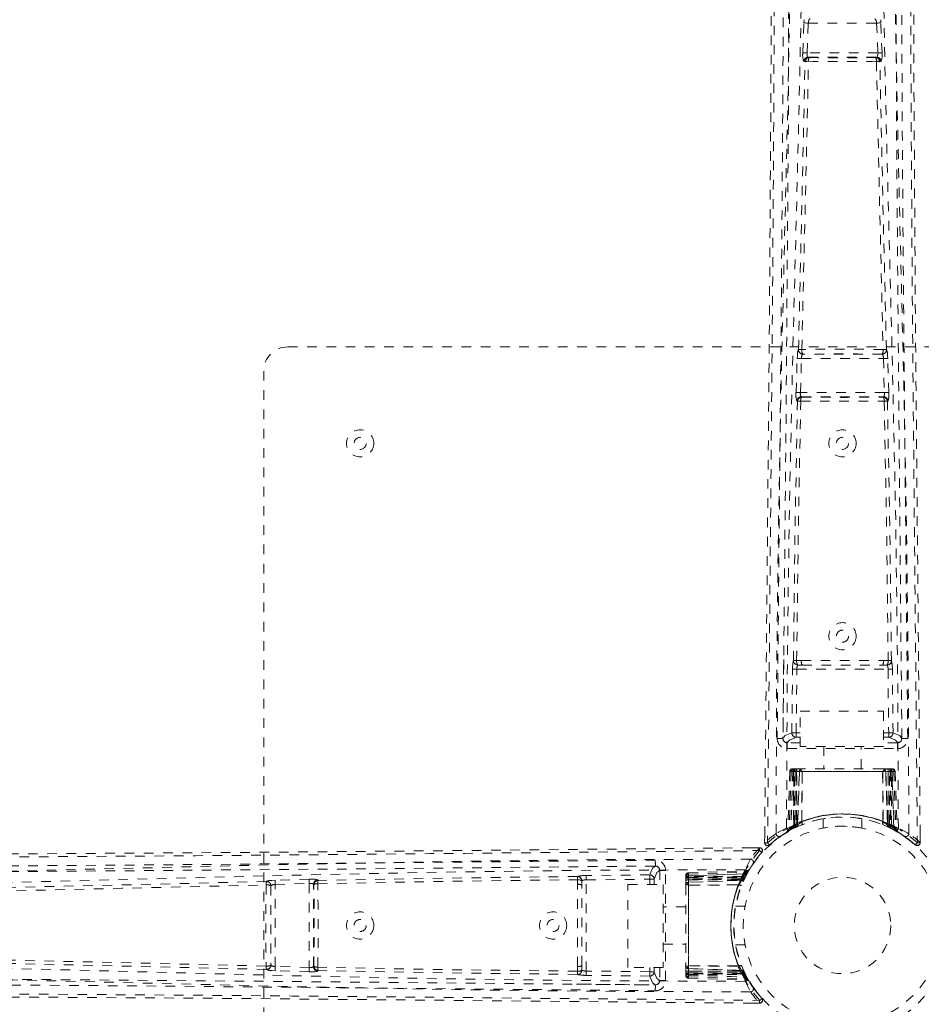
# Model space of a CAD drawing. Header units: inches. Extents: x 24.2 to 60, y 15.5 to 51.3.
# Tile 3 of 5: x 33.6 to 42.9, y 32.6 to 42.8. Entities that reach past the tile are written whole.
import ezdxf

# ---------------------------------------------------------------- set-up
doc = ezdxf.new("R2010")
doc.units = ezdxf.units.IN
doc.header["$MEASUREMENT"] = 0
doc.linetypes.add('SLD-Dashed', pattern=[0.075, 0.05, -0.025])
doc.linetypes.add('SLD-Solid', pattern=[0])

msp = doc.modelspace()

# ---------------------------------------------------------------- linework, layer by layer
at = {"color": 7, "linetype": 'SLD-Dashed', "lineweight": 0}
for p, q in [((41.708, 42.473), (41.72, 42.781)), ((41.72, 42.781), (41.723, 42.815)), ((42.517, 42.781), (42.515, 42.815)), ((42.529, 42.473), (42.517, 42.781)), ((41.752, 42.471), (41.764, 42.78)), ((41.764, 42.78), (42.473, 42.78)), ((42.473, 42.78), (42.485, 42.471)), ((41.731, 42.379), (41.718, 42.383)), ((42.485, 42.471), (41.752, 42.471)), ((41.775, 42.422), (41.763, 42.426)), ((41.763, 42.426), (42.475, 42.426)), ((42.475, 42.426), (42.462, 42.422)), ((42.506, 42.379), (42.519, 42.383)), ((36.369, 39.422), (47.869, 39.422)), ((41.663, 39.393), (41.663, 39.393)), ((41.707, 39.347), (41.708, 39.347)), ((42.53, 39.347), (41.707, 39.347)), ((42.529, 39.347), (42.53, 39.347)), ((42.574, 39.393), (42.574, 39.393)), ((41.639, 38.95), (41.649, 39.303)), ((41.683, 38.949), (41.694, 39.302)), ((41.694, 39.302), (42.543, 39.302)), ((42.543, 39.302), (42.554, 38.949)), ((42.599, 38.95), (42.588, 39.303)), ((36.119, 27.672), (36.119, 39.172)), ((42.554, 38.949), (41.683, 38.949)), ((41.696, 38.902), (41.691, 38.904)), ((41.691, 38.904), (42.547, 38.904)), ((42.547, 38.904), (42.541, 38.902)), ((41.646, 38.861), (41.652, 38.858)), ((42.585, 38.858), (42.591, 38.861)), ((41.51, 36.18), (41.502, 35.366)), ((41.693, 36.17), (41.644, 36.169)), ((42.593, 36.169), (42.545, 36.17)), ((42.735, 35.366), (42.727, 36.18)), ((41.594, 35.419), (41.601, 36.079)), ((41.639, 35.419), (41.646, 36.079)), ((41.646, 36.079), (42.591, 36.079)), ((41.655, 36.123), (41.703, 36.123)), ((41.703, 36.123), (42.535, 36.123)), ((42.535, 36.123), (42.582, 36.123)), ((42.591, 36.079), (42.598, 35.419)), ((42.643, 35.419), (42.636, 36.079)), ((41.682, 35.646), (42.543, 35.646)), ((41.682, 35.28), (41.682, 35.646)), ((42.543, 35.646), (42.543, 35.28)), ((41.502, 35.366), (41.502, 35.364)), ((41.502, 35.364), (41.503, 35.355)), ((41.502, 35.362), (41.505, 35.345)), ((41.639, 35.374), (41.639, 35.419)), ((41.682, 35.419), (41.639, 35.419)), ((41.682, 35.374), (41.639, 35.374)), ((42.543, 35.419), (42.598, 35.419)), ((42.543, 35.374), (42.598, 35.374)), ((42.598, 35.374), (42.598, 35.419)), ((42.732, 35.345), (42.735, 35.362)), ((42.735, 35.364), (42.735, 35.366)), ((42.735, 35.355), (42.735, 35.364)), ((41.547, 35.317), (41.547, 35.256)), ((41.682, 35.317), (41.547, 35.317)), ((41.547, 35.256), (42.69, 35.256)), ((42.543, 35.28), (41.682, 35.28)), ((41.924, 35.28), (41.924, 35.047)), ((42.314, 35.047), (42.314, 35.28)), ((42.69, 35.317), (42.543, 35.317)), ((42.69, 35.256), (42.69, 35.317)), ((41.606, 35.022), (41.584, 34.428)), ((41.603, 35.047), (41.599, 35.047)), ((41.604, 35.047), (41.604, 35.047)), ((41.612, 35.047), (41.611, 35.045)), ((41.617, 35.047), (41.612, 35.047)), ((41.625, 35.047), (41.616, 35.047)), ((41.629, 35.047), (41.625, 35.047)), ((41.7, 35.047), (41.634, 35.047)), ((41.647, 35.047), (41.644, 35.047)), ((42.535, 35.047), (41.703, 35.047)), ((42.603, 35.047), (42.537, 35.047)), ((42.612, 35.047), (42.608, 35.047)), ((42.622, 35.047), (42.612, 35.047)), ((42.625, 35.047), (42.621, 35.047)), ((42.653, 34.428), (42.631, 35.022)), ((42.633, 35.047), (42.633, 35.047)), ((42.638, 35.047), (42.634, 35.047)), ((41.572, 35.018), (41.551, 34.413)), ((41.586, 35.018), (41.565, 34.421)), ((41.586, 35.018), (41.572, 35.018)), ((41.604, 35.018), (41.583, 34.432)), ((41.671, 35.018), (41.604, 35.018)), ((41.611, 35.018), (41.611, 34.461)), ((41.616, 35.018), (42.621, 35.018)), ((41.616, 34.464), (41.616, 35.018)), ((41.624, 34.468), (41.625, 35.018)), ((41.629, 35.018), (41.629, 34.47)), ((42.608, 35.018), (41.629, 35.018)), ((41.643, 35.018), (41.643, 34.476)), ((41.647, 35.018), (41.643, 35.018)), ((41.647, 35.018), (42.591, 35.018)), ((41.647, 34.478), (41.647, 35.018)), ((41.651, 34.467), (41.671, 35.018)), ((41.672, 35.018), (41.653, 34.467)), ((41.671, 35.018), (41.672, 35.018)), ((41.696, 34.495), (41.701, 35.02)), ((41.702, 35.018), (41.698, 34.497)), ((41.702, 35.018), (41.701, 35.02)), ((42.535, 35.018), (41.702, 35.018)), ((42.537, 35.02), (42.535, 35.018)), ((42.539, 34.497), (42.535, 35.018)), ((42.537, 35.02), (42.541, 34.496)), ((42.565, 35.018), (42.567, 35.018)), ((42.584, 34.467), (42.565, 35.018)), ((42.633, 35.018), (42.567, 35.018)), ((42.567, 35.018), (42.586, 34.467)), ((42.594, 35.018), (42.591, 35.018)), ((42.591, 35.018), (42.591, 34.478)), ((42.594, 34.476), (42.594, 35.018)), ((42.608, 34.47), (42.608, 35.018)), ((42.613, 35.018), (42.613, 34.468)), ((42.621, 35.018), (42.621, 34.464)), ((42.626, 34.461), (42.626, 35.018)), ((42.633, 35.018), (42.654, 34.432)), ((42.652, 35.018), (42.672, 34.421)), ((42.665, 35.018), (42.652, 35.018)), ((42.665, 35.018), (42.686, 34.413)), ((41.919, 34.529), (41.919, 34.433)), ((42.319, 34.433), (42.319, 34.529)), ((41.473, 34.346), (41.575, 34.409)), ((41.551, 34.413), (41.565, 34.421)), ((41.568, 34.406), (41.635, 34.441)), ((41.583, 34.432), (41.651, 34.467)), ((41.591, 34.438), (41.596, 34.436)), ((41.611, 34.461), (41.616, 34.464)), ((41.623, 34.435), (41.611, 34.461)), ((41.623, 34.435), (41.615, 34.431)), ((41.629, 34.438), (41.616, 34.464)), ((41.629, 34.438), (41.623, 34.435)), ((41.637, 34.442), (41.624, 34.468)), ((41.655, 34.45), (41.628, 34.438)), ((41.641, 34.444), (41.629, 34.47)), ((41.635, 34.441), (41.636, 34.441)), ((41.637, 34.442), (41.641, 34.444)), ((41.655, 34.45), (41.643, 34.476)), ((41.658, 34.452), (41.647, 34.478)), ((41.653, 34.467), (41.651, 34.467)), ((41.696, 34.495), (41.698, 34.497)), ((41.699, 34.469), (41.702, 34.47)), ((42.536, 34.47), (42.539, 34.469)), ((42.539, 34.497), (42.541, 34.496)), ((42.591, 34.478), (42.579, 34.452)), ((42.582, 34.45), (42.579, 34.452)), ((42.594, 34.476), (42.582, 34.45)), ((42.586, 34.467), (42.584, 34.467)), ((42.586, 34.467), (42.654, 34.432)), ((42.608, 34.47), (42.596, 34.444)), ((42.596, 34.444), (42.601, 34.442)), ((42.613, 34.468), (42.601, 34.442)), ((42.601, 34.441), (42.603, 34.441)), ((42.603, 34.441), (42.669, 34.406)), ((42.621, 34.464), (42.609, 34.438)), ((42.614, 34.435), (42.609, 34.438)), ((42.626, 34.461), (42.614, 34.435)), ((42.621, 34.464), (42.626, 34.461)), ((42.672, 34.421), (42.686, 34.413)), ((41.313, 34.366), (41.312, 34.281)), ((41.362, 34.258), (41.463, 34.339)), ((41.537, 34.388), (41.55, 34.396)), ((42.687, 34.396), (42.701, 34.388)), ((42.925, 34.281), (42.925, 34.365)), ((41.26, 34.229), (41.176, 34.228)), ((41.312, 34.281), (41.342, 34.28)), ((40.175, 34.039), (39.361, 34.031)), ((40.177, 34.039), (40.175, 34.039)), ((40.186, 34.038), (40.177, 34.039)), ((40.196, 34.036), (40.179, 34.039)), ((41.145, 33.991), (41.153, 34.004)), ((36.591, 33.902), (36.238, 33.891)), ((40.122, 33.947), (39.462, 33.94)), ((39.462, 33.895), (40.122, 33.902)), ((40.122, 33.947), (40.122, 33.902)), ((40.122, 33.846), (40.122, 33.902)), ((40.167, 33.902), (40.122, 33.902)), ((40.167, 33.846), (40.167, 33.902)), ((40.285, 33.994), (40.224, 33.994)), ((40.224, 33.994), (40.224, 33.846)), ((40.285, 32.851), (40.285, 33.994)), ((40.494, 33.942), (40.494, 33.938)), ((40.494, 33.937), (40.494, 33.937)), ((40.494, 33.929), (40.494, 33.924)), ((40.494, 33.925), (40.494, 33.916)), ((40.494, 33.916), (40.494, 33.912)), ((40.494, 33.907), (40.494, 33.841)), ((41.113, 33.957), (40.519, 33.935)), ((40.523, 33.969), (41.128, 33.99)), ((40.523, 33.955), (41.12, 33.976)), ((40.523, 33.969), (40.523, 33.955)), ((40.523, 33.937), (41.109, 33.957)), ((40.523, 33.937), (40.523, 33.87)), ((41.08, 33.93), (40.523, 33.93)), ((40.523, 32.92), (40.523, 33.925)), ((40.523, 33.925), (41.077, 33.925)), ((40.523, 33.916), (41.073, 33.917)), ((41.071, 33.912), (40.523, 33.912)), ((40.523, 33.912), (40.523, 32.932)), ((41.065, 33.898), (40.523, 33.898)), ((41.065, 33.898), (41.091, 33.886)), ((41.071, 33.912), (41.097, 33.9)), ((41.073, 33.917), (41.099, 33.904)), ((41.074, 33.889), (41.109, 33.957)), ((41.077, 33.925), (41.08, 33.93)), ((41.077, 33.925), (41.103, 33.912)), ((41.08, 33.93), (41.106, 33.917)), ((41.097, 33.9), (41.099, 33.904)), ((41.1, 33.906), (41.135, 33.973)), ((41.1, 33.905), (41.1, 33.906)), ((41.106, 33.917), (41.103, 33.912)), ((41.12, 33.976), (41.128, 33.99)), ((36.148, 33.878), (36.148, 33.878)), ((36.194, 33.833), (36.194, 33.834)), ((36.194, 33.834), (36.194, 33.011)), ((36.239, 33.847), (36.592, 33.858)), ((36.239, 32.998), (36.239, 33.847)), ((36.592, 33.858), (36.592, 32.987)), ((36.637, 33.85), (36.639, 33.845)), ((36.637, 32.994), (36.637, 33.85)), ((36.683, 33.889), (36.68, 33.895)), ((39.372, 33.897), (39.371, 33.848)), ((39.418, 33.838), (39.418, 33.886)), ((39.418, 33.006), (39.418, 33.838)), ((39.462, 32.95), (39.462, 33.895)), ((39.895, 33.846), (40.261, 33.846)), ((39.895, 32.985), (39.895, 33.846)), ((40.261, 33.846), (40.261, 32.985)), ((40.494, 33.838), (40.494, 33.006)), ((40.521, 33.84), (41.045, 33.845)), ((40.521, 33.84), (40.523, 33.839)), ((40.523, 33.898), (40.523, 33.894)), ((40.523, 32.95), (40.523, 33.894)), ((40.523, 33.894), (41.063, 33.894)), ((40.523, 33.87), (41.074, 33.889)), ((41.074, 33.888), (40.523, 33.869)), ((40.523, 33.869), (40.523, 33.87)), ((41.044, 33.843), (40.523, 33.839)), ((40.523, 33.839), (40.523, 33.006)), ((41.044, 33.843), (41.045, 33.845)), ((41.063, 33.894), (41.089, 33.883)), ((41.071, 33.839), (41.072, 33.842)), ((41.074, 33.889), (41.074, 33.888)), ((41.091, 33.886), (41.089, 33.883)), ((40.494, 33.617), (40.261, 33.617)), ((41.108, 33.622), (41.011, 33.622)), ((40.261, 33.227), (40.494, 33.227)), ((41.011, 33.222), (41.108, 33.222)), ((36.194, 33.011), (36.194, 33.012)), ((36.592, 32.987), (36.239, 32.998)), ((36.639, 33), (36.637, 32.994)), ((39.371, 32.996), (39.372, 32.948)), ((39.418, 32.959), (39.418, 33.006)), ((40.261, 32.985), (39.895, 32.985)), ((40.122, 32.985), (40.122, 32.943)), ((40.167, 32.985), (40.167, 32.943)), ((40.224, 32.985), (40.224, 32.851)), ((40.494, 33.004), (40.494, 32.938)), ((40.523, 33.006), (40.521, 33.004)), ((41.045, 32.999), (40.521, 33.004)), ((40.523, 33.006), (41.044, 33.002)), ((41.045, 32.999), (41.044, 33.002)), ((41.072, 33.002), (41.071, 33.005)), ((36.148, 32.967), (36.148, 32.967)), ((36.591, 32.942), (36.238, 32.953)), ((36.68, 32.95), (36.683, 32.955)), ((40.122, 32.943), (39.462, 32.95)), ((40.122, 32.898), (39.462, 32.905)), ((40.167, 32.943), (40.122, 32.943)), ((40.494, 32.933), (40.494, 32.929)), ((40.494, 32.929), (40.494, 32.919)), ((40.494, 32.92), (40.494, 32.915)), ((40.494, 32.915), (40.496, 32.915)), ((40.494, 32.908), (40.494, 32.908)), ((40.494, 32.907), (40.494, 32.903)), ((40.519, 32.91), (41.113, 32.888)), ((40.523, 32.974), (40.523, 32.976)), ((40.523, 32.976), (41.074, 32.957)), ((40.523, 32.974), (40.523, 32.908)), ((41.074, 32.955), (40.523, 32.974)), ((40.523, 32.95), (40.523, 32.947)), ((41.063, 32.95), (40.523, 32.95)), ((40.523, 32.947), (41.065, 32.947)), ((40.523, 32.932), (41.071, 32.932)), ((41.073, 32.928), (40.523, 32.928)), ((41.077, 32.92), (40.523, 32.92)), ((40.523, 32.915), (41.08, 32.915)), ((40.523, 32.908), (41.109, 32.887)), ((40.523, 32.889), (41.12, 32.869)), ((40.523, 32.889), (40.523, 32.876)), ((41.089, 32.962), (41.063, 32.95)), ((41.091, 32.959), (41.065, 32.947)), ((41.097, 32.945), (41.071, 32.932)), ((41.099, 32.94), (41.073, 32.928)), ((41.074, 32.957), (41.074, 32.955)), ((41.109, 32.887), (41.074, 32.955)), ((41.103, 32.932), (41.077, 32.92)), ((41.08, 32.915), (41.077, 32.92)), ((41.106, 32.927), (41.08, 32.915)), ((41.091, 32.959), (41.103, 32.932)), ((41.099, 32.94), (41.097, 32.945)), ((41.1, 32.938), (41.1, 32.94)), ((41.135, 32.872), (41.1, 32.938)), ((41.103, 32.932), (41.106, 32.927)), ((41.103, 32.895), (41.105, 32.9)), ((41.106, 32.927), (41.11, 32.919)), ((39.361, 32.813), (40.175, 32.806)), ((40.175, 32.806), (40.177, 32.806)), ((40.177, 32.806), (40.186, 32.806)), ((40.179, 32.806), (40.196, 32.809)), ((40.224, 32.851), (40.285, 32.851)), ((40.523, 32.876), (41.128, 32.855)), ((41.128, 32.855), (41.12, 32.869)), ((41.153, 32.84), (41.145, 32.854)), ((41.195, 32.776), (41.157, 32.837)), ((41.283, 32.666), (41.202, 32.767)), ((41.175, 32.616), (41.26, 32.616)), ((41.26, 32.616), (41.26, 32.646))]:
    msp.add_line(p, q, dxfattribs=at)
at = {"color": 7, "linetype": 'SLD-Dashed', "lineweight": 0, "flags": 128}
for points in [[(41.431, 34.375), (41.436, 35.965), (41.455, 37.554), (41.485, 39.141), (41.523, 40.723), (41.553, 41.963), (41.576, 43.199), (41.586, 44.429), (41.575, 45.653)], [(41.539, 34.43), (41.546, 36.016), (41.566, 37.601), (41.599, 39.184), (41.64, 40.762), (41.671, 42), (41.696, 43.233), (41.705, 44.461), (41.693, 45.683)], [(42.698, 34.43), (42.691, 36.016), (42.671, 37.601), (42.638, 39.183), (42.597, 40.762), (42.566, 41.999), (42.542, 43.233), (42.532, 44.461), (42.544, 45.683)], [(42.807, 34.375), (42.801, 35.965), (42.783, 37.554), (42.752, 39.141), (42.714, 40.723), (42.685, 41.963), (42.661, 43.199), (42.651, 44.429), (42.662, 45.653)], [(41.412, 45.153), (41.413, 44.339), (41.412, 43.49), (41.41, 42.606), (41.406, 41.804), (41.403, 41.287), (41.4, 40.745), (41.396, 40.178), (41.391, 39.615), (41.387, 39.127), (41.381, 38.48), (41.375, 37.792), (41.368, 37.063), (41.362, 36.386), (41.342, 34.28)], [(42.826, 45.153), (42.825, 44.415), (42.825, 43.634), (42.827, 42.811), (42.83, 41.946), (42.835, 41.149), (42.84, 40.32), (42.842, 40.129), (42.843, 39.936), (42.845, 39.742), (42.846, 39.609), (42.847, 39.479), (42.848, 39.344), (42.849, 39.203), (42.853, 38.749), (42.858, 38.244), (42.863, 37.689), (42.867, 37.338), (42.87, 36.966), (42.874, 36.563), (42.878, 36.187), (42.882, 35.697), (42.886, 35.261), (42.89, 34.879), (42.893, 34.553), (42.895, 34.281)], [(41.382, 45.052), (41.379, 42.436), (41.362, 39.72), (41.337, 36.998), (41.312, 34.281)], [(41.508, 45.038), (41.508, 44.297), (41.507, 43.525), (41.504, 42.722), (41.5, 41.956), (41.495, 41.181), (41.489, 40.405), (41.483, 39.649), (41.476, 38.924), (41.47, 38.248), (41.462, 37.491), (41.456, 36.782), (41.449, 36.085), (41.442, 35.362)], [(42.795, 35.362), (42.792, 35.738), (42.788, 36.167), (42.783, 36.637), (42.779, 37.062), (42.777, 37.284), (42.775, 37.507), (42.772, 37.73), (42.77, 37.982), (42.768, 38.237), (42.765, 38.484), (42.761, 38.988), (42.756, 39.456), (42.753, 39.888), (42.749, 40.311), (42.745, 40.801), (42.739, 41.641), (42.735, 42.49), (42.731, 43.367), (42.729, 44.221), (42.729, 45.038)], [(42.855, 45.065), (42.858, 42.437), (42.875, 39.718), (42.9, 37), (42.925, 34.281)], [(41.567, 44.925), (41.558, 41.738), (41.533, 38.551), (41.502, 35.362)], [(42.735, 35.362), (42.705, 38.551), (42.679, 41.738), (42.67, 44.925)], [(41.72, 42.781), (41.725, 42.781), (41.735, 42.781), (41.749, 42.78), (41.764, 42.78)], [(41.764, 42.78), (41.765, 42.788), (41.767, 42.797), (41.771, 42.811), (41.777, 42.821), (41.78, 42.823), (41.782, 42.824), (41.783, 42.825)], [(42.473, 42.78), (42.481, 42.78), (42.488, 42.78), (42.495, 42.781), (42.502, 42.781), (42.507, 42.781), (42.512, 42.781), (42.515, 42.781), (42.517, 42.781)], [(41.663, 39.393), (41.698, 40.888), (41.731, 42.379)], [(41.697, 39.396), (41.733, 40.892), (41.767, 42.383)], [(41.708, 42.473), (41.71, 42.473), (41.713, 42.472), (41.718, 42.472), (41.723, 42.472), (41.73, 42.472), (41.737, 42.472), (41.745, 42.471), (41.752, 42.471)], [(41.763, 42.426), (41.758, 42.43), (41.754, 42.44), (41.752, 42.454), (41.752, 42.462), (41.752, 42.471)], [(42.471, 42.383), (42.504, 40.892), (42.54, 39.396)], [(42.485, 42.471), (42.485, 42.462), (42.485, 42.454), (42.483, 42.44), (42.48, 42.43), (42.475, 42.426)], [(42.485, 42.471), (42.493, 42.471), (42.5, 42.472), (42.507, 42.472), (42.514, 42.472), (42.519, 42.472), (42.524, 42.472), (42.527, 42.473), (42.529, 42.473)], [(42.574, 39.393), (42.539, 40.888), (42.506, 42.379)], [(41.649, 39.303), (41.651, 39.337), (41.651, 39.338)], [(41.668, 39.373), (41.666, 39.376), (41.663, 39.393)], [(42.588, 39.303), (42.586, 39.337), (42.586, 39.338)], [(41.649, 39.303), (41.651, 39.303), (41.654, 39.303), (41.659, 39.303), (41.664, 39.303), (41.671, 39.302), (41.678, 39.302), (41.686, 39.302), (41.694, 39.302)], [(42.543, 39.302), (42.551, 39.302), (42.559, 39.302), (42.566, 39.302), (42.573, 39.303), (42.579, 39.303), (42.583, 39.303), (42.586, 39.303), (42.588, 39.303)], [(41.639, 38.95), (41.64, 38.95), (41.643, 38.95), (41.648, 38.95), (41.653, 38.95), (41.66, 38.95), (41.667, 38.95), (41.675, 38.949), (41.683, 38.949)], [(42.554, 38.949), (42.562, 38.949), (42.57, 38.95), (42.577, 38.95), (42.584, 38.95), (42.589, 38.95), (42.594, 38.95), (42.597, 38.95), (42.599, 38.95)], [(41.611, 36.168), (41.627, 37.514), (41.652, 38.858)], [(41.644, 36.169), (41.661, 37.515), (41.686, 38.86)], [(42.552, 38.86), (42.577, 37.515), (42.593, 36.169)], [(42.626, 36.168), (42.61, 37.514), (42.585, 38.858)], [(41.693, 36.17), (41.904, 36.17), (42.119, 36.17), (42.333, 36.17), (42.545, 36.17)], [(41.601, 36.079), (41.606, 36.079), (41.616, 36.079), (41.631, 36.079), (41.646, 36.079)], [(41.655, 36.123), (41.638, 36.127), (41.627, 36.134)], [(41.703, 36.123), (41.907, 36.123), (42.113, 36.123), (42.325, 36.123), (42.535, 36.123)], [(42.591, 36.079), (42.607, 36.079), (42.621, 36.079), (42.631, 36.079), (42.636, 36.079)], [(41.594, 35.419), (41.525, 35.391), (41.504, 35.365)], [(41.547, 35.317), (41.57, 35.345), (41.639, 35.374)], [(41.594, 35.419), (41.599, 35.419), (41.609, 35.419), (41.623, 35.419), (41.639, 35.419)], [(42.598, 35.419), (42.614, 35.419), (42.628, 35.419), (42.638, 35.419), (42.643, 35.419)], [(42.598, 35.374), (42.667, 35.345), (42.69, 35.317)], [(42.735, 35.362), (42.712, 35.391), (42.643, 35.419)], [(41.625, 35.046), (41.621, 35.046), (41.619, 35.047), (41.618, 35.047), (41.618, 35.047)], [(41.682, 35.037), (41.675, 35.028), (41.672, 35.018)], [(41.701, 35.02), (41.686, 35.034), (41.682, 35.037)], [(42.537, 35.02), (42.551, 35.034), (42.555, 35.037)], [(42.565, 35.018), (42.562, 35.028), (42.555, 35.037)], [(42.604, 35.047), (42.603, 35.047), (42.602, 35.047)], [(42.62, 35.047), (42.62, 35.047), (42.618, 35.047), (42.616, 35.046), (42.612, 35.046)], [(42.633, 35.018), (42.632, 35.025), (42.631, 35.027)], [(41.572, 35.018), (41.575, 35.018), (41.583, 35.018), (41.596, 35.018), (41.611, 35.018)], [(41.625, 35.018), (41.61, 35.018), (41.598, 35.018), (41.589, 35.018), (41.586, 35.018)], [(41.604, 35.018), (41.604, 35.018), (41.606, 35.018), (41.61, 35.018), (41.614, 35.018), (41.62, 35.018), (41.627, 35.018), (41.635, 35.018), (41.643, 35.018)], [(42.594, 35.018), (42.602, 35.018), (42.61, 35.018), (42.617, 35.018), (42.623, 35.018), (42.628, 35.018), (42.631, 35.018), (42.633, 35.018), (42.633, 35.018)], [(42.652, 35.018), (42.648, 35.018), (42.64, 35.018), (42.627, 35.018), (42.613, 35.018)], [(42.626, 35.018), (42.641, 35.018), (42.654, 35.018), (42.662, 35.018), (42.665, 35.018)], [(41.919, 34.529), (41.93, 34.531), (41.942, 34.533)], [(42.543, 34.465), (42.71, 34.383), (42.875, 34.258)], [(42.652, 34.415), (42.646, 34.419), (42.614, 34.435)], [(42.655, 34.424), (42.654, 34.43), (42.654, 34.432)], [(42.692, 34.395), (42.686, 34.406), (42.682, 34.42)], [(42.686, 34.407), (42.685, 34.413), (42.685, 34.414)], [(30.476, 34.159), (33.104, 34.162), (35.823, 34.179), (38.541, 34.203), (41.26, 34.229)], [(41.26, 34.229), (41.26, 34.229), (41.26, 34.227), (41.26, 34.22), (41.26, 34.211), (41.26, 34.205), (41.26, 34.199)], [(41.28, 34.181), (41.284, 34.188), (41.286, 34.196), (41.287, 34.204), (41.286, 34.212), (41.282, 34.219), (41.277, 34.224), (41.27, 34.228), (41.263, 34.229)], [(41.315, 34.281), (41.317, 34.273), (41.32, 34.266), (41.325, 34.259), (41.332, 34.254), (41.339, 34.251), (41.346, 34.251), (41.353, 34.253), (41.36, 34.257)], [(42.895, 34.28), (42.888, 34.272), (42.881, 34.265), (42.877, 34.26), (42.875, 34.258)], [(42.877, 34.261), (42.884, 34.257), (42.892, 34.254), (42.9, 34.254), (42.908, 34.255), (42.915, 34.259), (42.92, 34.264), (42.924, 34.271), (42.925, 34.278)], [(42.925, 34.281), (42.925, 34.281), (42.923, 34.281), (42.917, 34.28), (42.907, 34.281), (42.901, 34.281), (42.895, 34.28)], [(41.166, 34.11), (39.576, 34.105), (37.987, 34.086), (36.4, 34.056), (34.817, 34.018), (33.578, 33.988), (32.342, 33.965), (31.111, 33.955), (29.888, 33.966)], [(30.388, 34.129), (31.126, 34.128), (31.907, 34.129), (32.73, 34.131), (33.595, 34.134), (34.392, 34.139), (35.221, 34.144), (35.412, 34.146), (35.605, 34.147), (35.799, 34.149), (35.932, 34.15), (36.062, 34.151), (36.197, 34.152), (36.338, 34.153), (36.792, 34.157), (37.296, 34.162), (37.852, 34.167), (38.203, 34.17), (38.575, 34.174), (38.978, 34.178), (39.354, 34.181), (39.844, 34.186), (40.28, 34.19), (40.662, 34.194), (40.988, 34.197), (41.26, 34.199)], [(41.26, 34.199), (41.269, 34.191), (41.276, 34.185), (41.281, 34.181), (41.283, 34.179)], [(41.111, 34.001), (39.525, 33.995), (37.94, 33.975), (36.357, 33.942), (34.779, 33.901), (33.541, 33.87), (32.308, 33.845), (31.08, 33.836), (29.858, 33.848)], [(40.179, 34.099), (39.802, 34.095), (39.374, 34.091), (38.904, 34.087), (38.479, 34.083), (38.256, 34.081), (38.034, 34.078), (37.811, 34.076), (37.559, 34.074), (37.304, 34.071), (37.056, 34.069), (36.553, 34.064), (36.085, 34.06), (35.653, 34.056), (35.23, 34.053), (34.74, 34.049), (33.9, 34.043), (33.051, 34.038), (32.174, 34.035), (31.32, 34.033), (30.503, 34.033)], [(40.179, 34.039), (36.99, 34.008), (33.803, 33.983), (30.616, 33.974)], [(40.179, 34.039), (40.15, 34.016), (40.122, 33.947)], [(36.592, 33.858), (36.592, 33.866), (36.591, 33.874), (36.591, 33.881), (36.591, 33.888), (36.591, 33.893), (36.591, 33.898), (36.591, 33.901), (36.591, 33.902)], [(39.373, 33.93), (38.027, 33.914), (36.683, 33.889)], [(39.462, 33.895), (39.462, 33.91), (39.462, 33.925), (39.462, 33.935), (39.462, 33.94)], [(40.167, 33.902), (40.196, 33.971), (40.224, 33.994)], [(40.494, 33.923), (40.494, 33.923), (40.494, 33.922), (40.494, 33.92), (40.495, 33.916)], [(40.494, 33.908), (40.494, 33.907), (40.494, 33.906)], [(40.523, 33.937), (40.516, 33.936), (40.514, 33.935)], [(40.523, 33.93), (40.523, 33.945), (40.523, 33.958), (40.523, 33.966), (40.523, 33.969)], [(40.523, 33.955), (40.523, 33.952), (40.523, 33.943), (40.523, 33.931), (40.523, 33.916)], [(40.523, 33.898), (40.523, 33.906), (40.523, 33.913), (40.523, 33.92), (40.523, 33.927), (40.523, 33.931), (40.523, 33.935), (40.523, 33.937), (40.523, 33.937)], [(41.126, 33.956), (41.122, 33.95), (41.106, 33.917)], [(41.117, 33.959), (41.111, 33.958), (41.109, 33.958)], [(41.146, 33.996), (41.134, 33.99), (41.121, 33.985)], [(41.134, 33.989), (41.128, 33.989), (41.127, 33.989)], [(33.158, 33.774), (34.649, 33.808), (36.145, 33.843)], [(36.148, 33.878), (34.653, 33.843), (33.162, 33.81)], [(36.238, 33.891), (36.204, 33.89), (36.203, 33.889)], [(36.239, 33.847), (36.239, 33.855), (36.239, 33.863), (36.239, 33.87), (36.238, 33.877), (36.238, 33.882), (36.238, 33.887), (36.238, 33.89), (36.238, 33.891)], [(36.681, 33.855), (38.025, 33.88), (39.372, 33.897)], [(39.371, 32.996), (39.371, 33.208), (39.371, 33.422), (39.371, 33.637), (39.371, 33.848)], [(39.418, 33.006), (39.418, 33.211), (39.418, 33.417), (39.418, 33.628), (39.418, 33.838)], [(40.523, 33.869), (40.513, 33.866), (40.504, 33.859)], [(40.521, 33.84), (40.507, 33.855), (40.504, 33.859)], [(41.111, 32.843), (39.525, 32.85), (37.94, 32.87), (36.357, 32.903), (34.779, 32.944), (33.541, 32.975), (32.308, 32.999), (31.08, 33.009), (29.858, 32.997)], [(36.145, 33.001), (34.649, 33.037), (33.158, 33.07)], [(36.148, 32.967), (34.653, 33.002), (33.162, 33.035)], [(36.238, 32.953), (36.238, 32.955), (36.238, 32.958), (36.238, 32.962), (36.238, 32.968), (36.239, 32.975), (36.239, 32.982), (36.239, 32.99), (36.239, 32.998)], [(36.591, 32.942), (36.591, 32.944), (36.591, 32.947), (36.591, 32.952), (36.591, 32.957), (36.591, 32.964), (36.591, 32.971), (36.592, 32.979), (36.592, 32.987)], [(39.372, 32.948), (38.025, 32.964), (36.681, 32.989)], [(40.521, 33.004), (40.507, 32.99), (40.504, 32.986)], [(40.504, 32.986), (40.513, 32.979), (40.523, 32.976)], [(41.166, 32.734), (39.576, 32.74), (37.987, 32.758), (36.4, 32.789), (34.817, 32.827), (33.578, 32.856), (32.342, 32.88), (31.111, 32.889), (29.888, 32.879)], [(36.168, 32.972), (36.165, 32.97), (36.148, 32.967)], [(36.238, 32.953), (36.204, 32.955), (36.203, 32.955)], [(39.373, 32.915), (38.027, 32.931), (36.683, 32.955)], [(39.418, 32.959), (39.414, 32.942), (39.407, 32.931)], [(39.462, 32.905), (39.462, 32.91), (39.462, 32.92), (39.462, 32.934), (39.462, 32.95)], [(40.122, 32.898), (40.122, 32.903), (40.122, 32.913), (40.122, 32.927), (40.122, 32.943)], [(40.122, 32.898), (40.15, 32.829), (40.176, 32.808)], [(40.224, 32.851), (40.196, 32.874), (40.167, 32.943)], [(40.495, 32.929), (40.494, 32.925), (40.494, 32.923), (40.494, 32.921), (40.494, 32.921)], [(40.523, 32.908), (40.523, 32.908), (40.523, 32.91), (40.523, 32.913), (40.523, 32.918), (40.523, 32.924), (40.523, 32.931), (40.523, 32.939), (40.523, 32.947)], [(40.523, 32.928), (40.523, 32.914), (40.523, 32.901), (40.523, 32.893), (40.523, 32.889)], [(40.523, 32.876), (40.523, 32.879), (40.523, 32.887), (40.523, 32.9), (40.523, 32.915)], [(30.503, 32.811), (31.244, 32.812), (32.016, 32.81), (32.819, 32.807), (33.585, 32.804), (34.36, 32.799), (35.136, 32.793), (35.892, 32.786), (36.617, 32.78), (37.293, 32.773), (38.05, 32.766), (38.759, 32.759), (39.456, 32.753), (40.179, 32.746)], [(30.616, 32.871), (33.803, 32.862), (36.99, 32.836), (40.179, 32.806)], [(30.388, 32.715), (31.202, 32.717), (32.051, 32.716), (32.935, 32.714), (33.737, 32.71), (34.254, 32.707), (34.796, 32.703), (35.363, 32.699), (35.926, 32.695), (36.414, 32.691), (37.061, 32.685), (37.749, 32.679), (38.478, 32.672), (39.155, 32.665), (41.26, 32.646)], [(30.489, 32.686), (33.105, 32.683), (35.821, 32.666), (38.543, 32.641), (41.26, 32.616)], [(41.26, 32.619), (41.268, 32.62), (41.275, 32.624), (41.282, 32.629), (41.287, 32.635), (41.29, 32.642), (41.29, 32.65), (41.288, 32.657), (41.284, 32.664)]]:
    msp.add_lwpolyline(points, dxfattribs=at)
at = {"color": 7, "linetype": 'SLD-Solid', "lineweight": 15}
for radius in [17.875, 17.757, 17.757]:
    msp.add_circle((42.119, 33.422), radius, dxfattribs=at)
at = {"color": 7, "linetype": 'SLD-Dashed', "lineweight": 0}
for centre, radius in [((37.119, 38.422), 0.141), ((42.119, 38.422), 0.141), ((37.119, 38.422), 0.0625), ((42.119, 38.422), 0.0625), ((42.119, 36.422), 0.141), ((42.119, 36.422), 0.0625), ((42.119, 33.422), 1.125), ((42.119, 33.422), 1.03), ((42.119, 33.422), 0.5), ((37.119, 33.422), 0.141), ((39.119, 33.422), 0.141), ((37.119, 33.422), 0.0625), ((39.119, 33.422), 0.0625)]:
    msp.add_circle(centre, radius, dxfattribs=at)
for centre, radius, start, end in [((42.414, 42.782), 0.0588, 357.837, 46.6319), ((41.871, 42.446), 0.165, 170.5928, 202.3679), ((41.763, 42.381), 0.0451, 90.8629, 177.5122), ((41.776, 42.377), 0.0451, 90.8966, 177.398), ((41.76, 42.292), 0.0918, 86.0208, 108.5472), ((41.827, 42.39), 0.0607, 148.3039, 186.2225), ((42.119, 79.41), 37.028, 269.4553, 270.5445), ((42.119, 75.313), 32.893, 269.4021, 270.5979), ((42.461, 42.377), 0.0451, 2.602, 89.1035), ((42.41, 42.39), 0.0612, 353.939, 31.5346), ((42.477, 42.292), 0.092, 71.4682, 93.9878), ((42.474, 42.381), 0.0451, 2.4879, 89.137), ((42.366, 42.446), 0.165, 337.6323, 9.407), ((36.369, 39.172), 0.25, 90, 180), ((41.769, 39.342), 0.118, 154.6439, 182.0166), ((41.69, 39.271), 0.125, 86.4452, 102.2341), ((41.708, 39.392), 0.0451, 178.3731, 269.3674), ((41.708, 39.39), 0.0433, 202.7778, 270.2189), ((41.756, 39.308), 0.0626, 141.5442, 185.5176), ((42.119, 5.831), 33.567, 89.2813, 90.7188), ((41.766, 39.385), 0.0697, 170.9159, 213.0651), ((42.119, 6.001), 33.348, 89.2944, 90.7056), ((42.471, 39.385), 0.0697, 326.9346, 9.0847), ((42.529, 39.392), 0.0451, 270.6358, 1.6286), ((42.529, 39.392), 0.0451, 270.6329, 1.6267), ((42.481, 39.308), 0.0626, 354.4812, 38.4571), ((42.548, 39.273), 0.123, 77.6576, 93.6631), ((42.468, 39.343), 0.118, 357.9893, 25.3623), ((41.858, 38.923), 0.222, 172.8805, 196.3596), ((41.691, 38.859), 0.0451, 90.5587, 178.0568), ((41.697, 38.856), 0.0451, 90.5778, 178.03), ((41.742, 38.935), 0.0601, 166.8997, 211.4023), ((41.742, 38.868), 0.0567, 143.383, 187.5214), ((42.119, 71.936), 33.037, 269.2677, 270.7323), ((42.54, 38.856), 0.0451, 1.9695, 89.4228), ((42.495, 38.868), 0.057, 352.6115, 36.4843), ((42.495, 38.935), 0.0601, 328.5986, 13.0994), ((42.546, 38.859), 0.0451, 1.9432, 89.4413), ((42.379, 38.923), 0.222, 343.6407, 7.1192), ((41.678, 38.725), 0.136, 86.7365, 101.1154), ((42.119, 74.992), 36.134, 269.3135, 270.6865), ((42.559, 38.725), 0.136, 78.8644, 93.282), ((41.89, 36.093), 0.289, 164.9814, 182.6475), ((41.637, 35.91), 0.259, 88.4521, 95.7683), ((41.649, 36.166), 0.0384, 177.0812, 235.3611), ((41.719, 36.163), 0.0757, 175.3501, 211.8367), ((41.757, 36.159), 0.0652, 170.5406, 213.5507), ((42.48, 36.159), 0.0652, 326.4325, 9.4395), ((42.518, 36.163), 0.075, 328.0059, 4.8073), ((42.581, 36.168), 0.0456, 271.9244, 359.0017), ((42.6, 35.911), 0.258, 84.2213, 91.558), ((42.347, 36.093), 0.289, 357.3519, 15.0228), ((41.723, 36.086), 0.0773, 151.6245, 185.4611), ((42.514, 36.086), 0.0773, 354.5341, 28.3856), ((41.484, 38.229), 2.867, 269.1598, 270.3589), ((41.547, 35.361), 0.105, 179.3641, 270.0829), ((41.547, 35.362), 0.045, 202.0112, 269.9785), ((41.639, 35.419), 0.0451, 179.6179, 269.5739), ((42.598, 35.419), 0.0451, 270.4264, 0.3577), ((42.69, 35.361), 0.105, 269.914, 0.6389), ((42.69, 35.362), 0.045, 270.0213, 337.989), ((42.753, 38.235), 2.873, 269.6429, 270.8394), ((41.602, 35.017), 0.03, 90.0046, 178.0049), ((41.603, 35.017), 0.0305, 110.7132, 177.6445), ((41.616, 35.017), 0.03, 113.5011, 178.0174), ((41.616, 35.016), 0.0315, 89.311, 122.3681), ((41.639, 35.012), 0.0353, 81.8097, 170.6802), ((41.634, 35.017), 0.03, 90.0625, 178.0688), ((41.633, 35.163), 0.119, 255.9082, 259.5569), ((42.025, 35.025), 0.409, 176.9328, 180.9911), ((42.477, 35.022), 0.852, 178.4204, 180.221), ((42.052, 35.025), 0.424, 177.0425, 180.9586), ((42.086, 35.025), 0.443, 177.1656, 180.9156), ((42.09, 35.025), 0.444, 177.1747, 180.9157), ((41.7, 35.017), 0.0299, 90.1871, 178.2039), ((41.703, 35.021), 0.0266, 90.7978, 141.4503), ((42.534, 35.021), 0.0265, 38.366, 89.3851), ((42.537, 35.017), 0.0299, 1.7983, 89.8133), ((42.148, 35.025), 0.443, 359.0845, 2.8343), ((42.151, 35.025), 0.443, 359.0845, 2.8342), ((42.603, 35.017), 0.03, 1.9313, 89.9375), ((42.186, 35.025), 0.423, 359.0411, 2.9684), ((42.19, 35.025), 0.423, 359.041, 2.9686), ((42.211, 35.025), 0.41, 359.0092, 3.0537), ((42.621, 35.016), 0.0315, 57.9499, 90.6824), ((42.606, 35.158), 0.114, 280.0881, 283.9863), ((41.801, 35.022), 0.825, 359.7722, 1.6319), ((42.622, 35.017), 0.03, 1.9822, 66.5629), ((42.635, 35.017), 0.03, 1.9949, 89.9954), ((42.634, 35.017), 0.0305, 2.3647, 69.3698), ((42.119, 33.422), 1.158, 47.8714, 132.1369), ((42.119, 33.39), 1.19, 60.88, 119.12), ((42.119, 33.422), 1.127, 60.4733, 119.5267), ((42.119, 33.423), 1.155, 64.2142, 115.7858), ((42.119, 33.423), 1.155, 64.9105, 115.0895), ((42.119, 33.424), 1.155, 65.8865, 114.1135), ((42.119, 33.459), 1.12, 67.9256, 112.0744), ((42.191, 33.839), 0.702, 79.4845, 81.3463), ((42.104, 33.189), 1.364, 114.4493, 119.5849), ((41.521, 34.414), 0.03, 301.0775, 358.0169), ((41.581, 34.443), 0.0429, 197.0155, 245.8214), ((41.535, 34.422), 0.0299, 300.3012, 358.095), ((42.111, 33.785), 0.841, 126.484, 131.731), ((42.093, 33.812), 0.806, 125.5301, 130.9244), ((41.568, 34.563), 0.137, 269.4081, 293.5144), ((41.554, 34.432), 0.0299, 299.2513, 358.1961), ((42.103, 33.804), 0.814, 124.3893, 129.6278), ((41.599, 34.544), 0.109, 271.2463, 300.4819), ((41.622, 34.467), 0.0297, 295.5269, 358.5241), ((41.623, 34.468), 0.0297, 295.4496, 358.5224), ((42.01, 33.657), 0.869, 113.559, 115.4826), ((42.076, 33.869), 0.732, 121.2384, 125.2449), ((41.669, 34.479), 0.031, 340.2216, 31.6896), ((41.668, 34.479), 0.0345, 344.8371, 31.0417), ((42.112, 33.498), 0.954, 88.0561, 101.6691), ((42.127, 33.475), 0.976, 78.6884, 88.2587), ((42.569, 34.479), 0.0345, 148.9576, 195.1628), ((42.568, 34.479), 0.0311, 148.3258, 199.6426), ((42.162, 33.869), 0.732, 54.7548, 58.7681), ((42.119, 33.423), 1.127, 60.7793, 65.7107), ((42.614, 34.468), 0.0297, 181.4778, 244.5502), ((42.615, 34.467), 0.0297, 181.48, 244.473), ((42.133, 33.803), 0.816, 50.3775, 55.6054), ((42.143, 33.81), 0.808, 49.0842, 54.4612), ((42.108, 33.4), 1.154, 59.9247, 63.9566), ((42.128, 33.788), 0.838, 48.2602, 53.5247), ((42.2, 33.565), 0.963, 59.6267, 62.5165), ((42.684, 34.432), 0.0299, 181.8034, 240.7489), ((42.684, 34.432), 0.03, 196.8701, 241.2447), ((42.702, 34.422), 0.0299, 181.9051, 239.6984), ((42.657, 34.443), 0.0429, 294.1691, 342.9917), ((42.736, 34.45), 0.0707, 211.4577, 238.8939), ((42.716, 34.414), 0.03, 181.9836, 238.9223), ((42.133, 33.187), 1.365, 60.4178, 65.548), ((42.117, 33.383), 1.206, 124.6776, 131.8749), ((42.114, 33.428), 1.12, 124.6373, 132.1025), ((41.461, 34.375), 0.03, 180.2581, 304.0783), ((42.119, 33.422), 1.127, 119.5265, 124.6576), ((41.975, 33.67), 0.841, 118.7965, 120.3456), ((42.119, 33.422), 1.127, 55.3423, 60.4736), ((42.121, 33.426), 1.123, 58.9258, 59.8087), ((42.777, 34.375), 0.03, 235.9275, 359.7361), ((42.123, 33.428), 1.12, 47.8965, 55.362), ((42.124, 33.388), 1.2, 48.1039, 55.337), ((42.153, 33.428), 1.2, 138.1038, 145.337), ((41.26, 34.199), 0.03, 317.8475, 90.5307), ((41.342, 34.28), 0.03, 179.4698, 312.1522), ((41.398, 34.311), 0.0636, 208.5806, 235.8247), ((42.895, 34.28), 0.03, 227.8477, 0.5303), ((42.119, 33.422), 1.158, 137.8714, 222.1369), ((42.354, 33.436), 1.365, 150.4176, 155.5482), ((41.166, 34.08), 0.03, 325.9277, 89.7353), ((42.113, 33.427), 1.12, 137.8961, 145.3623), ((37.309, 34.057), 2.87, 359.642, 0.8398), ((40.18, 33.994), 0.105, 359.9145, 90.6384), ((40.179, 33.994), 0.045, 0.0213, 67.9884), ((42.151, 33.422), 1.19, 150.88, 209.12), ((41.098, 33.96), 0.0429, 24.1697, 72.9909), ((41.127, 34.02), 0.03, 271.9842, 328.9219), ((41.091, 34.039), 0.0707, 301.4585, 328.8926), ((42.119, 33.422), 1.127, 145.3424, 150.4735), ((42.109, 33.428), 1.117, 148.9226, 149.8107), ((36.618, 33.682), 0.222, 73.6408, 97.119), ((39.63, 33.904), 0.258, 174.2208, 181.5586), ((39.448, 33.651), 0.289, 87.352, 105.0227), ((39.372, 33.884), 0.0456, 1.9241, 89.0016), ((40.122, 33.902), 0.0451, 0.4266, 90.3573), ((40.524, 33.939), 0.03, 91.9945, 179.9954), ((40.525, 33.925), 0.0315, 147.9469, 180.6856), ((40.524, 33.907), 0.03, 91.9307, 179.9375), ((40.384, 33.91), 0.113, 10.0814, 13.9972), ((40.515, 33.514), 0.411, 89.0105, 93.0523), ((40.515, 33.494), 0.422, 89.0401, 92.9693), ((40.515, 33.49), 0.422, 89.0391, 92.9703), ((40.524, 33.938), 0.0305, 92.3661, 159.3683), ((40.524, 33.925), 0.03, 91.9822, 156.5622), ((40.519, 33.106), 0.824, 89.7709, 91.6329), ((42.117, 33.422), 1.155, 154.2142, 205.7858), ((42.117, 33.422), 1.155, 154.9105, 205.0895), ((42.119, 33.422), 1.127, 150.4733, 209.5267), ((41.737, 33.438), 0.815, 140.374, 145.6088), ((41.731, 33.447), 0.808, 139.0832, 144.4621), ((41.073, 33.919), 0.0297, 271.4802, 334.4726), ((41.073, 33.918), 0.0297, 271.4769, 334.5515), ((41.753, 33.432), 0.838, 138.2608, 143.524), ((42.12, 33.422), 1.129, 150.7836, 155.7065), ((42.14, 33.412), 1.154, 149.9241, 153.9572), ((41.108, 33.987), 0.0299, 271.8032, 330.7496), ((41.108, 33.988), 0.03, 286.8716, 331.2437), ((41.119, 34.006), 0.0299, 271.9065, 329.6973), ((41.976, 33.504), 0.963, 149.6255, 152.5178), ((69.707, 33.422), 33.565, 179.2812, 180.7189), ((36.268, 33.851), 0.123, 167.6576, 183.6631), ((36.156, 33.775), 0.0697, 56.9352, 99.0842), ((36.198, 33.772), 0.118, 87.9893, 115.3622), ((36.149, 33.833), 0.0451, 0.6362, 91.6283), ((36.149, 33.833), 0.0451, 0.6327, 91.627), ((69.54, 33.422), 33.348, 179.2944, 180.7056), ((36.233, 33.785), 0.0626, 84.4812, 128.4569), ((36.606, 33.799), 0.0601, 58.5996, 103.0981), ((36.682, 33.85), 0.0451, 91.9429, 179.4416), ((36.685, 33.844), 0.0451, 91.9698, 179.4225), ((36.673, 33.799), 0.057, 82.6112, 126.4843), ((3.605, 33.422), 33.037, 359.2677, 0.7323), ((36.816, 33.863), 0.136, 168.863, 183.2835), ((0.549, 33.422), 36.134, 359.3135, 0.6865), ((39.382, 33.784), 0.0652, 56.4331, 99.4387), ((39.378, 33.822), 0.075, 58.0053, 94.8081), ((39.455, 33.818), 0.0773, 84.5338, 118.3859), ((40.515, 33.455), 0.442, 89.0842, 92.8347), ((40.515, 33.452), 0.442, 89.0842, 92.8347), ((40.523, 33.84), 0.0299, 91.7977, 179.8133), ((40.52, 33.838), 0.0265, 128.3655, 179.3837), ((42.117, 33.422), 1.155, 155.8865, 204.1135), ((42.082, 33.422), 1.12, 157.9256, 202.0744), ((41.062, 33.873), 0.0345, 238.9586, 285.1625), ((41.672, 33.465), 0.733, 144.7562, 148.7668), ((41.062, 33.872), 0.0311, 238.325, 289.6425), ((36.156, 33.07), 0.0697, 260.9165, 303.0641), ((36.27, 32.993), 0.125, 176.4427, 192.2366), ((36.149, 33.012), 0.0451, 268.3733, 359.367), ((36.151, 33.011), 0.0433, 292.778, 0.2188), ((36.233, 33.06), 0.0626, 231.5427, 275.5188), ((36.606, 33.046), 0.0601, 256.8996, 301.4024), ((36.682, 32.995), 0.0451, 180.5584, 268.0571), ((36.685, 33.001), 0.0451, 180.5778, 268.0298), ((36.673, 33.046), 0.0567, 233.3826, 277.5214), ((36.816, 32.982), 0.136, 176.7365, 191.1155), ((39.382, 33.061), 0.0652, 260.5395, 303.5516), ((40.52, 33.007), 0.0266, 180.7996, 231.4498), ((40.523, 33.004), 0.0299, 180.1876, 268.2042), ((41.062, 32.972), 0.0345, 74.8356, 121.0432), ((41.062, 32.973), 0.031, 70.2221, 121.6892), ((41.672, 33.38), 0.733, 211.2392, 215.2435), ((36.198, 33.073), 0.118, 244.6434, 272.0166), ((36.618, 33.162), 0.222, 262.8805, 286.3598), ((39.378, 33.023), 0.0757, 265.3501, 301.8371), ((39.63, 32.941), 0.258, 178.4493, 185.7711), ((39.375, 32.953), 0.0384, 267.0816, 325.3607), ((39.448, 33.194), 0.289, 254.9812, 272.6475), ((39.455, 33.027), 0.0773, 241.6247, 275.4613), ((40.122, 32.943), 0.0451, 269.6177, 359.5736), ((40.529, 32.942), 0.0353, 171.8101, 260.6803), ((40.515, 33.394), 0.444, 267.1747, 270.9157), ((40.515, 33.39), 0.443, 267.1666, 270.9151), ((40.524, 32.938), 0.03, 180.0627, 268.0691), ((40.515, 33.356), 0.424, 267.043, 270.9586), ((40.515, 33.329), 0.409, 266.9323, 270.991), ((40.525, 32.92), 0.0315, 179.3097, 212.3691), ((40.378, 32.937), 0.119, 345.9082, 349.5565), ((40.524, 32.906), 0.03, 180.0047, 268.0057), ((40.519, 33.781), 0.853, 268.4208, 270.22), ((40.524, 32.919), 0.03, 203.5009, 268.0181), ((40.524, 32.907), 0.0305, 200.713, 267.6437), ((41.736, 33.406), 0.813, 214.3865, 219.6307), ((41.729, 33.396), 0.806, 215.5304, 220.9244), ((41.073, 32.927), 0.0297, 25.4492, 88.5228), ((41.073, 32.926), 0.0297, 25.5272, 88.5238), ((41.755, 33.414), 0.84, 216.4812, 221.7339), ((41.883, 33.313), 0.868, 203.5573, 205.4832), ((40.997, 32.903), 0.109, 1.2465, 30.4819), ((40.978, 32.872), 0.137, 359.4086, 23.5139), ((41.108, 32.857), 0.0299, 29.251, 88.1966), ((40.18, 32.85), 0.105, 269.364, 0.0831), ((37.314, 32.788), 2.865, 359.1596, 0.3597), ((40.179, 32.851), 0.045, 292.0111, 359.9792), ((41.098, 32.884), 0.0429, 287.0152, 335.8214), ((42.352, 33.408), 1.364, 204.4492, 209.585), ((41.119, 32.839), 0.0299, 30.3021, 88.0945), ((41.127, 32.825), 0.03, 31.078, 88.0159), ((41.87, 33.278), 0.841, 208.7967, 210.3461), ((42.119, 33.422), 1.128, 209.5267, 214.6574), ((41.166, 32.764), 0.03, 270.258, 34.0787), ((42.113, 33.418), 1.12, 214.637, 222.1029), ((42.158, 33.42), 1.206, 214.6778, 221.8745), ((41.26, 32.646), 0.03, 269.469, 42.1527), ((41.23, 32.701), 0.0637, 298.5993, 325.8064)]:
    msp.add_arc(centre, radius, start, end, dxfattribs=at)

doc.saveas('drawing.dxf')
